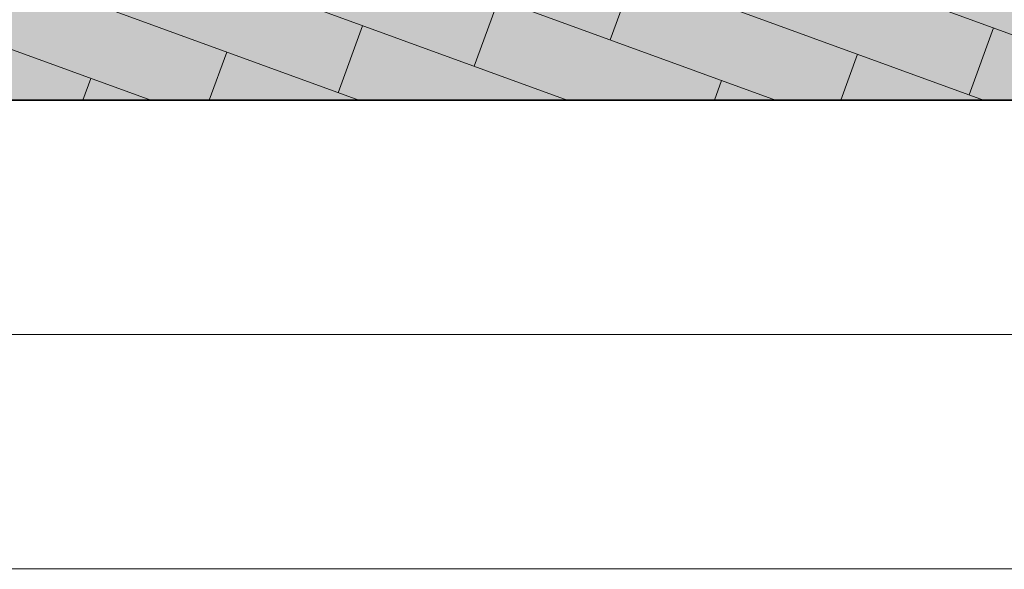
# Model space of a CAD drawing. Header units: millimetres. Extents: x -50987266 to 2610517, y -212233 to 51153522.
# Tile 203 of 256: x 1252777 to 1261073, y -122047 to -117417. Entities that reach past the tile are written whole.
import ezdxf

# ---------------------------------------------------------------- set-up
doc = ezdxf.new("R2010")
doc.units = ezdxf.units.MM
doc.layers.add('PDF6_Geometry', color=7, linetype='Continuous', true_color=0x7f7f7f)
doc.layers.add('PDF6_Solid Fills', color=7, linetype='Continuous', true_color=0xffffff)
doc.layers.add('S - LINE', color=7, linetype='Continuous', lineweight=15)

# ---------------------------------------------------------------- blocks, each defined once
blk = doc.blocks.new('6-7')
at = {"layer": 'PDF6_Solid Fills', "transparency": 33554559}
blk.add_hatch(color=256, dxfattribs=at).paths.add_polyline_path([(3.7209, 3.873), (3.7209, 4.843), (12.215, 4.8247), (12.215, 4.0404), (12.4118, 4.0407), (12.4118, 4.8247), (15.1914, 4.8244), (15.1912, 3.2087), (12.297, 3.2087), (3.6356, 3.2087), (1.008, 3.2087), (1.0079, 4.843), (3.524, 4.843), (3.524, 3.8727)])
at = {"layer": 'PDF6_Geometry', "color": 156, "lineweight": 13, "true_color": 0x004080}
for points in [[(8.1317, 4.8335), (12.5958, 3.2087)], [(8.4791, 4.8327), (12.9412, 3.2087)], [(8.8265, 4.832), (13.2865, 3.2087)], [(9.1738, 4.8312), (13.6318, 3.2087)], [(9.5213, 4.8305), (13.9772, 3.2087)], [(9.8687, 4.8297), (14.3225, 3.2087)], [(13.3577, 3.3085), (13.3981, 3.4194)], [(13.1323, 3.2648), (13.1727, 3.3758)], [(12.9069, 3.2211), (12.9473, 3.3321)], [(13.953, 3.2175), (13.9934, 3.3285)], [(12.6929, 3.2087), (12.7219, 3.2885)], [(13.7403, 3.2087), (13.768, 3.2848)], [(12.4834, 3.2087), (12.4966, 3.2448)], [(13.5308, 3.2087), (13.5426, 3.2411)]]:
    blk.add_lwpolyline(points, dxfattribs=at)
at = {"layer": 'PDF6_Geometry', "color": 7, "lineweight": 35}
blk.add_lwpolyline([(0.4575, 3.2087), (15.1912, 3.2087)], dxfattribs=at)
at = {"layer": 'PDF6_Geometry', "color": 7, "lineweight": 13}
for points in [[(12.297, 2.4309), (12.297, 3.2087), (15.1912, 3.2087)], [(0.4574, 2.8201), (15.1911, 2.8201)], [(0.4574, 2.4316), (15.1911, 2.4316)]]:
    blk.add_lwpolyline(points, dxfattribs=at)

msp = doc.modelspace()

# ---------------------------------------------------------------- block references
at = {"layer": 'S - LINE', "xscale": 5080.001208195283, "yscale": 5080.001208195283, "zscale": 5080.001208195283}
msp.add_blockref('6-7', (1189894.5, -134395.4), dxfattribs=at)
msp.add_blockref('6-7', (1189894.5, -134395.4), dxfattribs=at)

doc.saveas('drawing.dxf')
